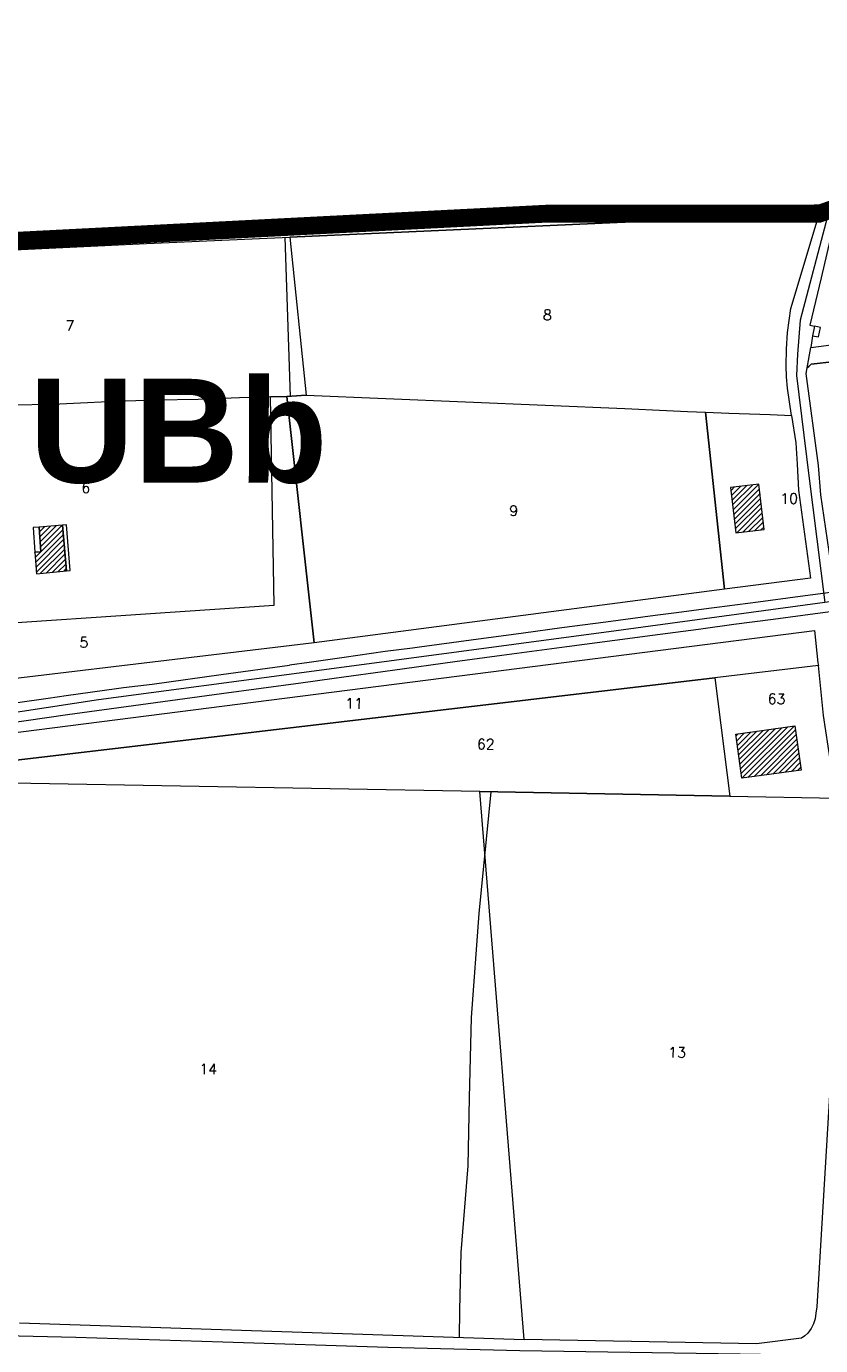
# Model space of a CAD drawing. Header units: metres. Extents: x 578835 to 593571, y 248557 to 255108.
# Tile 147 of 251: x 584775 to 585043, y 252863 to 253307. Entities that reach past the tile are written whole.
import ezdxf

# ---------------------------------------------------------------- set-up
doc = ezdxf.new("R2010")
doc.units = ezdxf.units.M
doc.linetypes.add('CACHEX2', pattern=[0.75, 0.5, -0.25])
doc.linetypes.add('SOLID_LINE', pattern=[0])
for name, color, linetype, lineweight in [('Cad-BATIMENT_BATI_LEGER13', 7, 'SOLID_LINE', 0), ('Cad-BATIMENT_BATI_PRIVE12', 7, 'SOLID_LINE', 0), ('Cad-BATIMENT_BATI_PRIVE12_HACH', 7, 'SOLID_LINE', 0), ('Cad-HYDROGRAPHI_COURS_D_EAU28', 5, 'SOLID_LINE', 0), ('Cad-PARCELLAIRE_PARCELLE1', 250, 'SOLID_LINE', 0), ('Cad-RESEAU_ROUT_AXE_DE_VOIE26', 255, 'SOLID_LINE', 0), ('Cad-RESEAU_ROUT_LIMITE_DE_VOIE_P23', 8, 'SOLID_LINE', 0), ('Cad-TOPONYMIE_NUMERO_DE_PARCELL182', 250, 'SOLID_LINE', 0), ('PLU', 7, 'CACHEX2', 5)]:
    doc.layers.add(name, color=color, linetype=linetype, lineweight=lineweight)
doc.layers.add('PLU nom', color=7, linetype='Continuous')
doc.styles.get("Standard").update_dxf_attribs({"font": 'arialbd_0.ttf', "height": 50})
doc.styles.add('TEXTSTYLE_45_11', font='txt.shx', dxfattribs={"oblique": 50})

msp = doc.modelspace()

# ---------------------------------------------------------------- hatches: boundary and pattern name
at = {"layer": 'Cad-BATIMENT_BATI_PRIVE12_HACH', "ltscale": 0.4}
h = msp.add_hatch(dxfattribs=at)
h.set_pattern_fill('ANSI31', color=256, scale=0.4, style=0)
h.paths.add_polyline_path([(585014.19, 253136.66), (585023.75, 253137.69), (585022.04, 253153.04), (585012.5, 253151.9)])
h = msp.add_hatch(dxfattribs=at)
h.set_pattern_fill('ANSI31', color=256, scale=0.4, style=0)
h.paths.add_polyline_path([(584779.47, 253138.53), (584780.08, 253130.22), (584778.03, 253130.05), (584778.56, 253122.85), (584788.7, 253123.81), (584787.32, 253139.18)])
h = msp.add_hatch(dxfattribs=at)
h.set_pattern_fill('ANSI31', color=256, scale=0.4, style=0)
h.paths.add_polyline_path([(585016.25, 253053.89), (585014.27, 253068.78), (585034.15, 253071.56), (585036.29, 253056.69)])

# ---------------------------------------------------------------- linework, layer by layer
at = {"layer": 'Cad-BATIMENT_BATI_LEGER13'}
for points in [[(585040.12, 253203.04), (585042.13, 253202.65), (585042.76, 253205.83), (585040.76, 253206.21), (585040.12, 253203.04), (585040.12, 253203.04)], [(585040.12, 253203.04), (585042.13, 253202.65), (585042.76, 253205.83), (585040.76, 253206.21), (585040.12, 253203.04), (585040.12, 253203.04)], [(584779.47, 253138.53), (584777.5, 253138.37), (584778.03, 253130.05), (584780.08, 253130.22), (584779.47, 253138.53), (584779.47, 253138.53)], [(584779.47, 253138.53), (584777.5, 253138.37), (584778.03, 253130.05), (584780.08, 253130.22), (584779.47, 253138.53), (584779.47, 253138.53)], [(584788.72, 253139.3), (584787.32, 253139.18), (584788.7, 253123.81), (584790.01, 253123.91), (584788.72, 253139.3), (584788.72, 253139.3)], [(584788.72, 253139.3), (584787.32, 253139.18), (584788.7, 253123.81), (584790.01, 253123.91), (584788.72, 253139.3), (584788.72, 253139.3)]]:
    msp.add_lwpolyline(points, close=True, dxfattribs=at)
at = {"layer": 'Cad-BATIMENT_BATI_PRIVE12'}
for points in [[(585014.19, 253136.66), (585023.75, 253137.69), (585022.04, 253153.04), (585012.5, 253151.9), (585014.19, 253136.66), (585014.19, 253136.66)], [(584779.47, 253138.53), (584780.08, 253130.22), (584778.03, 253130.05), (584778.56, 253122.85), (584788.7, 253123.81), (584787.32, 253139.18), (584779.47, 253138.53), (584779.47, 253138.53)], [(585016.25, 253053.89), (585014.27, 253068.78), (585034.15, 253071.56), (585036.29, 253056.69), (585016.25, 253053.89), (585016.25, 253053.89)]]:
    msp.add_lwpolyline(points, close=True, dxfattribs=at)
at = {"layer": 'Cad-HYDROGRAPHI_COURS_D_EAU28'}
for points in [[(584742.84, 253230.66), (584815.73, 253234.09), (584863.94, 253236.22), (584974.28, 253241.22), (585042.37, 253244.02), (585048.04, 253242.26), (585055.99, 253244.83), (585055.97, 253246.06), (585079.22, 253253.69), (585081.95, 253254.58), (585115.32, 253266.52), (585119.22, 253268.19), (585182.42, 253290.97), (585211.24, 253299.18), (585237.24, 253306.6), (585304.45, 253325.72)], [(585292.16, 253325.91), (585225.57, 253307.18), (585207.41, 253301.65), (585194.29, 253297.76), (585181.28, 253293.77), (585139.79, 253278.37), (585080.97, 253256.51), (585055.83, 253248.72), (585049.71, 253247.98), (585043.11, 253247.1), (585023.15, 253246.2), (584973.96, 253244.09), (584843.34, 253238.07), (584823.31, 253237.17), (584744.24, 253233.45)]]:
    msp.add_lwpolyline(points, dxfattribs=at)
at = {"layer": 'Cad-PARCELLAIRE_PARCELLE1'}
for points in [[(585033.05, 253176.14), (585031.7, 253185.39), (585031.3, 253189.15), (585031.16, 253192.92), (585031.27, 253198.51), (585031.7, 253204.12), (585032.18, 253208.17), (585032.75, 253212.23), (585042.37, 253244.02), (584974.28, 253241.22), (584863.94, 253236.22), (584869.46, 253182.96), (584976.89, 253178.46), (584990.87, 253177.85), (584997.91, 253177.54), (585004.02, 253177.28), (585011.89, 253176.93), (585018.82, 253176.73), (585025.86, 253176.43), (585033.05, 253176.14), (585033.05, 253176.14)], [(585055.99, 253244.83), (585048.04, 253242.26), (585046.84, 253238.93), (585043.01, 253222.56), (585039.16, 253206.64), (585040.76, 253206.21), (585040.12, 253203.04), (585039.46, 253199.08), (585069.45, 253203.04), (585061.93, 253225.04), (585060.83, 253228.29), (585055.99, 253244.83), (585055.99, 253244.83)], [(584869.46, 253182.96), (584862.98, 253182.53), (584857.48, 253182.4), (584847.03, 253182.08), (584833.06, 253181.59), (584819.08, 253181.31), (584805.1, 253180.92), (584791.07, 253180.19), (584784.09, 253179.82), (584770.09, 253179.65), (584756.11, 253179.27), (584746.58, 253178.92), (584734.34, 253178.45), (584720.28, 253178.06), (584716.83, 253177.88), (584713.88, 253227.01), (584742.84, 253230.66), (584815.73, 253234.09), (584863.94, 253236.22), (584869.46, 253182.96), (584869.46, 253182.96)], [(585120.24, 253132.94), (585067.39, 253125.28), (585046.84, 253122.67), (585042.87, 253149.43), (585042.05, 253159.28), (585037.97, 253190.26), (585038.3, 253192.18), (585038.91, 253192.8), (585039.6, 253193.41), (585047.6, 253194.3), (585108.78, 253203.88), (585109.01, 253202.12), (585110.08, 253195.19), (585112.15, 253181.42), (585113.21, 253174.49), (585114.37, 253167.57), (585115.53, 253160.64), (585117.83, 253146.9), (585119.87, 253134.47), (585120.24, 253132.94), (585120.24, 253132.94)], [(584716.83, 253177.88), (584718.88, 253149.51), (584719.63, 253137.54), (584720.23, 253121.53), (584721.94, 253103.07), (584858.73, 253112.28), (584857.48, 253182.4), (584847.03, 253182.08), (584833.06, 253181.59), (584819.08, 253181.31), (584805.1, 253180.92), (584791.07, 253180.19), (584784.09, 253179.82), (584770.09, 253179.65), (584756.11, 253179.27), (584746.58, 253178.92), (584734.34, 253178.45), (584720.28, 253178.06), (584716.83, 253177.88), (584716.83, 253177.88)], [(584872.15, 253099.58), (584723.72, 253081.81), (584722.97, 253091.78), (584721.94, 253103.07), (584858.73, 253112.28), (584857.48, 253182.4), (584862.98, 253182.53), (584872.15, 253099.58), (584872.15, 253099.58)], [(585010.42, 253117.61), (584872.15, 253099.58), (584862.98, 253182.53), (584869.46, 253182.96), (584976.89, 253178.46), (584990.87, 253177.85), (584997.91, 253177.54), (585004.02, 253177.28), (585010.42, 253117.61), (585010.42, 253117.61)], [(585010.42, 253117.61), (585004.02, 253177.28), (585011.89, 253176.93), (585018.82, 253176.73), (585025.86, 253176.43), (585033.05, 253176.14), (585034.48, 253166.89), (585034.92, 253159.8), (585035.4, 253151.03), (585039.45, 253121.38), (585010.42, 253117.61), (585010.42, 253117.61)], [(585007.15, 253087.8), (584725.91, 253054.57), (584724.58, 253063.6), (584730.4, 253064.09), (584731.86, 253064.32), (585040.77, 253103.66), (585041.92, 253092.83), (585042.07, 253091.95), (585007.15, 253087.8), (585007.15, 253087.8)], [(585007.15, 253087.8), (585012.22, 253047.88), (585048.54, 253047.24), (585046.19, 253059.52), (585043.83, 253075.04), (585042.07, 253091.95), (585007.15, 253087.8), (585007.15, 253087.8)], [(585007.15, 253087.8), (585012.22, 253047.88), (584927.95, 253049.4), (584726.13, 253053.03), (584725.91, 253054.57), (585007.15, 253087.8), (585007.15, 253087.8)], [(585048.54, 253047.24), (585049.65, 253041.86), (585049.95, 253035.32), (585049.78, 253012.68), (585041.55, 252875.77), (585041.23, 252873.63), (585040.97, 252871.82), (585040.45, 252870.1), (585039.6, 252868.47), (585038.49, 252866.93), (585037.5, 252866.06), (585036.33, 252865.3), (585021.24, 252863.37), (584942.89, 252864.84), (584927.95, 253049.4), (585012.22, 253047.88), (585048.54, 253047.24), (585048.54, 253047.24)]]:
    msp.add_lwpolyline(points, close=True, dxfattribs=at)
for points in [[(585047.6, 253194.3), (585039.6, 253193.41), (585038.91, 253192.8), (585038.3, 253192.18), (585039.46, 253199.08), (585069.45, 253203.04)], [(584772.89, 252870.45), (584942.89, 252864.84), (584927.95, 253049.4), (584726.13, 253053.03)]]:
    msp.add_lwpolyline(points, dxfattribs=at)
at = {"layer": 'Cad-RESEAU_ROUT_AXE_DE_VOIE26'}
for points in [[(585045.08, 253243.19), (585035.95, 253208.24), (585035.01, 253196.78), (585034.66, 253189.63), (585038.86, 253155.85), (585044.26, 253113.1)], [(585471.91, 253061.55), (585350.06, 253105.09), (585326.92, 253111.62), (585305.88, 253115.73), (585233.06, 253124.71), (585197.48, 253128.66), (585178.82, 253129.48), (585157.46, 253127.85), (585127.66, 253124.58), (585044.26, 253113.1), (584973.96, 253103.6), (584868.75, 253089.51), (584799.5, 253080.35), (584738.44, 253071.03), (584687.49, 253063.31), (584646.82, 253056.93), (584575.06, 253045.38)], [(584585.06, 252833.01), (584624.24, 252821.9), (584629.85, 252821.72), (584634.62, 252823.14), (584691.89, 252845.82), (584726.17, 252860.47), (584737.47, 252863.86), (584748.14, 252865.8), (584758.32, 252866.38), (584791.92, 252865.56), (584841.39, 252863.98), (584896.96, 252862.22), (584941.51, 252861.12), (585015.75, 252859.99), (585029.47, 252859.8)]]:
    msp.add_lwpolyline(points, dxfattribs=at)
at = {"layer": 'Cad-RESEAU_ROUT_LIMITE_DE_VOIE_P23'}
msp.add_line((584864.16, 253182.6), (584862.43, 253236.07), dxfattribs=at)
for points in [[(585050.39, 253117.09), (585035.95, 253115.14), (585021.72, 253113.27), (585007.87, 253111.5), (585005.15, 253111.11), (584994.29, 253109.63), (584987.04, 253108.75), (584970.44, 253106.56), (584955.56, 253104.56), (584942.67, 253102.75), (584925.06, 253100.39), (584907.63, 253098.05), (584905.3, 253097.76), (584896.05, 253096.6), (584882.27, 253094.59), (584870.5, 253092.95), (584863.83, 253092.04)], [(585049.45, 253110.45), (585036.81, 253108.79), (585026.79, 253107.46), (585013.6, 253105.74), (585001.65, 253104.07), (584986.14, 253102.01), (584973.47, 253100.36), (584957.33, 253098.19), (584935.38, 253095.31), (584919.51, 253093.09), (584898.52, 253090.24), (584878.88, 253087.52), (584867.65, 253086), (584840.94, 253082.36), (584813.8, 253078.61), (584808.85, 253077.95), (584789.05, 253075.28), (584768.19, 253072.28)], [(584772.18, 253079.39), (584782.52, 253080.88), (584788.58, 253081.85), (584805.55, 253084.15), (584807.96, 253084.45), (584817.56, 253085.67), (584840.89, 253088.92), (584863.83, 253092.04)], [(584921.15, 252865.57), (584921.21, 252874.68), (584921.74, 252894.12), (584924.02, 252923.34), (584924.55, 252946.18), (584925.17, 252973.27), (584927.8, 253008.3), (584931.78, 253049.32)]]:
    msp.add_lwpolyline(points, dxfattribs=at)
at = {"layer": 'PLU', "color": 7, "ltscale": 2, "const_width": 6}
msp.add_lwpolyline([(586993.91, 253927.32), (586153.97, 253589.15), (585711.85, 253408.69), (585661.81, 253388.55), (585581, 253364.58), (585517.12, 253352.49), (585304.49, 253329.51), (585175.23, 253291.72), (585055.77, 253248.87), (585042.31, 253244.14), (584950.27, 253244.14), (584744.2, 253233.61), (584562.27, 253208.76), (584490.62, 253197.88), (584413.7, 253186.83), (584302.86, 253186.83), (584161.5, 253181.3), (584121.01, 253172.5), (584095.41, 253169.82), (584062.66, 253161.38)], dxfattribs=at)

# ---------------------------------------------------------------- texts
at = {"layer": 'Cad-TOPONYMIE_NUMERO_DE_PARCELL182', "style": 'TEXTSTYLE_45_11'}
for s, height, p in [('8', 3.49, (584949.26, 253208.31)), ('7', 3.49, (584788.35, 253204.71)), ('6', 3.49, (584793.75, 253150.09)), ('10', 3.491, (585029.19, 253146.44)), ('9', 3.49, (584937.89, 253142.31)), ('5', 3.49, (584793.08, 253097.98)), ('11', 3.491, (584882.63, 253077.39)), ('63', 3.491, (585024.95, 253078.93)), ('62', 3.491, (584926.99, 253063.7)), ('13', 3.491, (584991.41, 252959.8)), ('14', 3.491, (584833.46, 252954.21))]:
    msp.add_text(s, height=height, rotation=359.5887, dxfattribs=at).set_placement(p)
at = {"layer": 'PLU nom', "insert": (584826.43, 253188.52), "char_height": 35, "width": 195.3422, "attachment_point": 2}
msp.add_mtext('UBb', dxfattribs=at)

doc.saveas('drawing.dxf')
